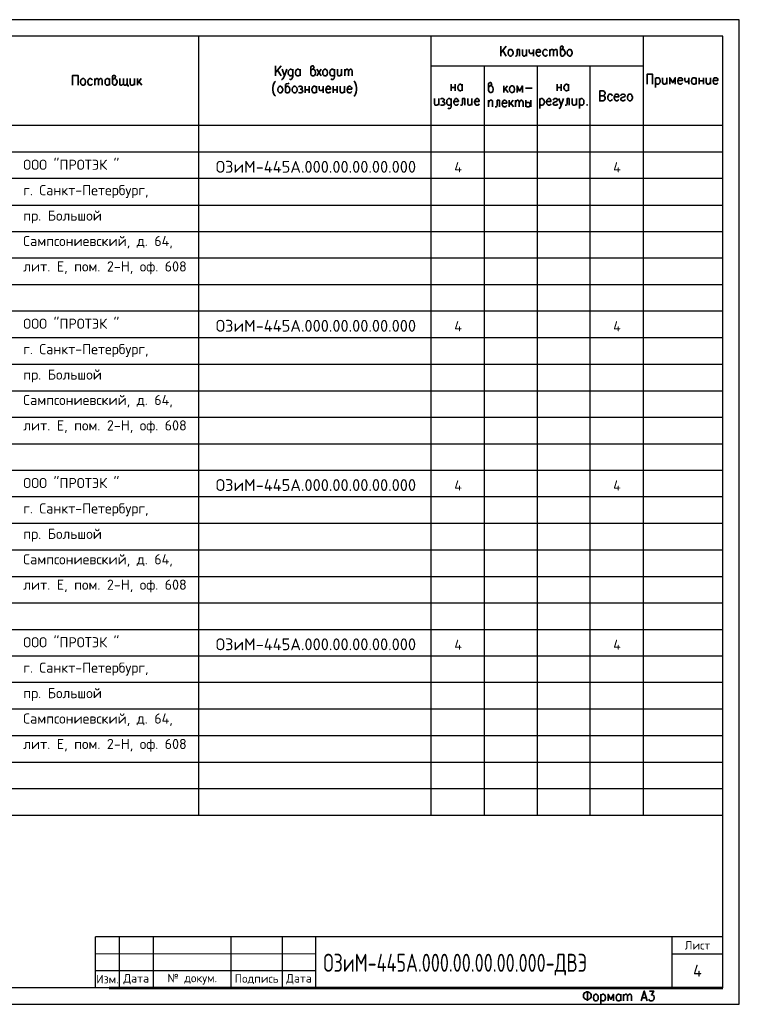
# Model space of a CAD drawing. Header units: millimetres. Extents: x -2 to 2563, y -5 to 295.
# Tile 9 of 13: x 1488 to 1707, y -5 to 295. Entities that reach past the tile are written whole.
import ezdxf

# ---------------------------------------------------------------- set-up
doc = ezdxf.new("R2010")
doc.units = ezdxf.units.MM
doc.layers.add('Cont', color=6, linetype='Continuous')
doc.styles.add('Isocpeur', font='isocpeur.ttf')
doc.styles.add('simplex', font='simplex.shx', dxfattribs={"width": 0.9})

msp = doc.modelspace()

# ---------------------------------------------------------------- linework, layer by layer
at = {"color": 7, "linetype": 'Continuous', "lineweight": 25}
for p, q in [((1706.79, 295.21), (1282.76, 295.21)), ((1706.79, -4.57), (1706.79, 295.21)), ((1701.81, 254.84), (1302.94, 254.84)), ((1701.81, 246.81), (1302.94, 246.81)), ((1701.81, 238.68), (1302.94, 238.68)), ((1701.81, 230.64), (1302.94, 230.64)), ((1701.81, 222.6), (1302.94, 222.6)), ((1701.81, 214.48), (1302.94, 214.48)), ((1701.81, 206.44), (1302.94, 206.44)), ((1701.81, 198.31), (1302.94, 198.31)), ((1701.81, 190.27), (1302.94, 190.27)), ((1701.81, 182.15), (1302.94, 182.15)), ((1701.81, 174.11), (1302.94, 174.11)), ((1701.81, 165.98), (1302.94, 165.98)), ((1701.81, 157.94), (1302.94, 157.94)), ((1701.81, 149.91), (1302.94, 149.91)), ((1701.81, 141.78), (1302.94, 141.78)), ((1701.81, 133.74), (1302.94, 133.74)), ((1701.81, 125.62), (1302.94, 125.62)), ((1701.81, 117.58), (1302.94, 117.58)), ((1701.81, 109.45), (1302.94, 109.45)), ((1701.81, 101.41), (1302.94, 101.41)), ((1701.81, 93.37), (1302.94, 93.37)), ((1701.81, 85.25), (1302.94, 85.25)), ((1701.81, 77.21), (1302.94, 77.21)), ((1701.81, 69.08), (1302.94, 69.08)), ((1701.81, 61.04), (1302.94, 61.04)), ((1282.76, -4.57), (1706.79, -4.57))]:
    msp.add_line(p, q, dxfattribs=at)
at = {"color": 7, "linetype": 'Continuous', "lineweight": 35}
for p, q in [((1635.84, 287.17), (1634.18, 285.16)), ((1634.18, 287.17), (1634.18, 284.12)), ((1635.84, 284.12), (1634.8, 285.86)), ((1639.86, 286.13), (1639.86, 284.12)), ((1642.05, 286.13), (1642.05, 284.12)), ((1644.14, 286.13), (1644.14, 284.12)), ((1649.13, 286.13), (1649.13, 284.12)), ((1567.34, 281.15), (1565.68, 279.14)), ((1565.68, 281.15), (1565.68, 278.09)), ((1567.34, 278.09), (1566.29, 279.83)), ((1573.11, 280.1), (1573.11, 278.09)), ((1578.26, 280.1), (1579.57, 278.09)), ((1579.57, 280.1), (1578.26, 278.09)), ((1585.78, 280.1), (1585.78, 278.09)), ((1586.74, 280.1), (1586.74, 278.09)), ((1510.63, 277.3), (1510.63, 275.29)), ((1515.09, 277.3), (1515.09, 275.29)), ((1522.78, 277.3), (1522.78, 275.29)), ((1523.65, 277.3), (1523.65, 275.29)), ((1524.79, 277.3), (1523.65, 275.82)), ((1524.09, 276.43), (1524.96, 275.29)), ((1681.28, 277.56), (1681.28, 274.59)), ((1684.77, 277.56), (1684.77, 275.55)), ((1691.42, 277.56), (1691.42, 275.55)), ((1693.69, 277.56), (1693.69, 275.55)), ((1694.56, 277.56), (1694.56, 275.55)), ((1694.56, 276.6), (1695.87, 276.6)), ((1695.87, 277.56), (1695.87, 275.55)), ((1698.06, 277.56), (1698.06, 275.55)), ((1574.68, 274.94), (1574.68, 272.93)), ((1574.68, 273.89), (1575.9, 273.89)), ((1575.9, 274.94), (1575.9, 272.93)), ((1578.09, 274.94), (1578.09, 272.93)), ((1580.19, 274.94), (1580.19, 272.93)), ((1583.16, 274.94), (1583.16, 272.93)), ((1583.16, 273.89), (1584.47, 273.89)), ((1584.47, 274.94), (1584.47, 272.93)), ((1586.65, 274.94), (1586.65, 272.93)), ((1619.07, 275.55), (1619.07, 273.54)), ((1619.07, 274.59), (1620.29, 274.59)), ((1620.29, 275.55), (1620.29, 273.54)), ((1622.48, 275.55), (1622.48, 273.54)), ((1635.15, 275.03), (1635.15, 273.02)), ((1636.28, 275.03), (1635.15, 273.63)), ((1635.58, 274.15), (1636.46, 273.02)), ((1641.7, 274.33), (1643.8, 274.33)), ((1651.4, 275.55), (1651.4, 273.54)), ((1651.4, 274.59), (1652.62, 274.59)), ((1652.62, 275.55), (1652.62, 273.54)), ((1654.8, 275.55), (1654.8, 273.54)), ((1615.31, 271.18), (1615.31, 269.17)), ((1623.26, 271.18), (1623.26, 269.17)), ((1625.45, 271.18), (1625.45, 269.17)), ((1630.51, 270.66), (1630.51, 268.65)), ((1633.83, 270.66), (1633.83, 268.65)), ((1636.81, 270.66), (1636.81, 268.65)), ((1637.94, 270.66), (1636.81, 269.17)), ((1638.64, 270.66), (1638.64, 268.65)), ((1641.87, 270.66), (1641.87, 268.65)), ((1643.36, 270.66), (1643.36, 268.65)), ((1646.07, 271.18), (1646.07, 268.13)), ((1655.07, 271.18), (1655.07, 269.17)), ((1657.25, 271.18), (1657.25, 269.17)), ((1658.13, 271.18), (1658.13, 268.13)), ((1637.24, 269.79), (1638.12, 268.65)), ((1660.57, -0.56), (1660.57, -3.53)), ((1664.68, -1.52), (1664.68, -4.57)), ((1670.71, -1.52), (1670.71, -3.53)), ((1671.58, -1.52), (1671.58, -3.53)), ((1677.26, -2.56), (1678.4, -2.56))]:
    msp.add_line(p, q, dxfattribs=at)
at = {"color": 7, "lineweight": 20}
msp.add_line((1510.89, 10.81), (1577.97, 10.81), dxfattribs=at)
at = {"color": 7, "linetype": 'Continuous', "lineweight": 53}
msp.add_line((1515, 0.49), (1701.81, 0.49), dxfattribs=at)
at = {"color": 7, "linetype": 'Continuous', "lineweight": 35}
for points in [[(1636.98, 286.13), (1637.33, 286.13), (1637.59, 286.04), (1637.77, 285.69), (1637.94, 285.34), (1637.94, 284.99), (1637.77, 284.55), (1637.59, 284.29), (1637.33, 284.12), (1636.98, 284.12), (1636.72, 284.29), (1636.54, 284.55), (1636.46, 284.99), (1636.46, 285.34), (1636.54, 285.69), (1636.72, 286.04)], [(1654.98, 286.13), (1655.33, 286.13), (1655.59, 286.04), (1655.77, 285.69), (1655.94, 285.34), (1655.94, 284.99), (1655.77, 284.55), (1655.59, 284.29), (1655.33, 284.12), (1654.98, 284.12), (1654.8, 284.29), (1654.54, 284.55), (1654.46, 284.99), (1654.46, 285.34), (1654.54, 285.69), (1654.8, 286.04)], [(1580.62, 280.1), (1580.97, 280.1), (1581.15, 279.92), (1581.41, 279.66), (1581.5, 279.22), (1581.5, 278.96), (1581.41, 278.52), (1581.15, 278.26), (1580.97, 278.09), (1580.62, 278.09), (1580.36, 278.26), (1580.1, 278.52), (1580.01, 278.96), (1580.01, 279.22), (1580.1, 279.66), (1580.36, 279.92)], [(1506.96, 277.3), (1507.31, 277.3), (1507.49, 277.13), (1507.75, 276.86), (1507.84, 276.43), (1507.84, 276.16), (1507.75, 275.73), (1507.49, 275.38), (1507.31, 275.29), (1506.96, 275.29), (1506.7, 275.38), (1506.44, 275.73), (1506.35, 276.16), (1506.35, 276.43), (1506.44, 276.86), (1506.7, 277.13)], [(1566.9, 274.94), (1567.25, 274.94), (1567.52, 274.77), (1567.69, 274.5), (1567.87, 274.07), (1567.87, 273.72), (1567.69, 273.37), (1567.52, 273.02), (1567.25, 272.93), (1566.9, 272.93), (1566.73, 273.02), (1566.47, 273.37), (1566.38, 273.72), (1566.38, 274.07), (1566.47, 274.5), (1566.73, 274.77)], [(1571.27, 274.94), (1571.62, 274.94), (1571.88, 274.77), (1572.15, 274.5), (1572.23, 274.07), (1572.23, 273.72), (1572.15, 273.37), (1571.88, 273.02), (1571.62, 272.93), (1571.27, 272.93), (1571.1, 273.02), (1570.84, 273.37), (1570.75, 273.72), (1570.75, 274.07), (1570.84, 274.5), (1571.1, 274.77)], [(1637.42, 275.03), (1637.77, 275.03), (1638.03, 274.94), (1638.29, 274.59), (1638.38, 274.15), (1638.38, 273.89), (1638.29, 273.46), (1638.03, 273.19), (1637.77, 273.02), (1637.42, 273.02), (1637.24, 273.19), (1636.98, 273.46), (1636.89, 273.89), (1636.89, 274.15), (1636.98, 274.59), (1637.24, 274.94)], [(1673.33, 272.49), (1673.68, 272.49), (1673.94, 272.41), (1674.11, 272.06), (1674.29, 271.71), (1674.29, 271.36), (1674.11, 270.92), (1673.94, 270.66), (1673.68, 270.49), (1673.33, 270.49), (1673.07, 270.66), (1672.89, 270.92), (1672.8, 271.36), (1672.8, 271.71), (1672.89, 272.06), (1673.07, 272.41)], [(1660.48, 269.44), (1660.4, 269.26), (1660.48, 269.17), (1660.57, 269.26)], [(1660.31, -0.82), (1660.75, -0.82), (1661.1, -0.99), (1661.36, -1.08), (1661.62, -1.43), (1661.71, -1.69), (1661.71, -2.3), (1661.62, -2.56), (1661.36, -2.83), (1661.1, -3), (1660.75, -3.09), (1660.31, -3.09), (1659.96, -3), (1659.7, -2.83), (1659.52, -2.56), (1659.35, -2.3), (1659.35, -1.69), (1659.52, -1.43), (1659.7, -1.08), (1659.96, -0.99)], [(1662.93, -1.52), (1663.28, -1.52), (1663.54, -1.69), (1663.8, -1.95), (1663.89, -2.39), (1663.89, -2.65), (1663.8, -3.09), (1663.54, -3.44), (1663.28, -3.53), (1662.93, -3.53), (1662.76, -3.44), (1662.49, -3.09), (1662.41, -2.65), (1662.41, -2.39), (1662.49, -1.95), (1662.76, -1.69)]]:
    msp.add_lwpolyline(points, close=True, dxfattribs=at)
for points in [[(1639.86, 286.13), (1639.16, 286.13), (1639.16, 284.73), (1639.08, 284.29), (1638.81, 284.12), (1638.64, 284.12)], [(1640.82, 286.13), (1640.82, 284.73), (1640.91, 284.29), (1641.17, 284.12), (1641.52, 284.12), (1641.7, 284.29), (1642.05, 284.73)], [(1642.83, 286.13), (1642.83, 285.43), (1643.01, 284.99), (1643.18, 284.9), (1643.53, 284.9), (1643.8, 284.99), (1644.14, 285.43)], [(1644.93, 285.34), (1646.33, 285.34), (1646.33, 285.6), (1646.24, 285.86), (1646.07, 286.04), (1645.89, 286.13), (1645.54, 286.13), (1645.28, 286.04), (1645.11, 285.69), (1644.93, 285.34), (1644.93, 284.99), (1645.11, 284.55), (1645.28, 284.29), (1645.54, 284.12), (1645.89, 284.12), (1646.07, 284.29), (1646.33, 284.55)], [(1648.43, 285.69), (1648.16, 286.04), (1647.99, 286.13), (1647.64, 286.13), (1647.38, 286.04), (1647.12, 285.69), (1647.03, 285.34), (1647.03, 284.99), (1647.12, 284.55), (1647.38, 284.29), (1647.64, 284.12), (1647.99, 284.12), (1648.16, 284.29), (1648.43, 284.55)], [(1649.13, 285.6), (1649.47, 286.04), (1649.65, 286.13), (1649.91, 286.13), (1650.17, 286.04), (1650.26, 285.6), (1650.26, 284.12)], [(1650.26, 285.6), (1650.61, 286.04), (1650.87, 286.13), (1651.05, 286.13), (1651.31, 286.04), (1651.4, 285.6), (1651.4, 284.12)], [(1652.36, 285.69), (1652.53, 286.04), (1652.8, 286.13), (1653.14, 286.47), (1653.23, 286.74), (1653.14, 287), (1653.06, 287.17), (1652.71, 287.17), (1652.45, 287), (1652.36, 286.91), (1652.36, 284.73), (1652.45, 284.47), (1652.53, 284.29), (1652.8, 284.12), (1653.14, 284.12), (1653.41, 284.29), (1653.58, 284.55), (1653.76, 284.99), (1653.76, 285.34), (1653.58, 285.69), (1653.41, 286.04), (1653.14, 286.13), (1652.8, 286.13)], [(1567.69, 280.1), (1568.39, 278.09), (1569.09, 280.1)], [(1570.92, 279.66), (1570.75, 279.83), (1570.66, 279.92), (1570.4, 280.1), (1570.14, 280.1), (1569.88, 279.92), (1569.61, 279.66), (1569.53, 279.22), (1569.53, 278.96), (1569.61, 278.52), (1569.88, 278.26), (1570.14, 278.09), (1570.4, 278.09), (1570.66, 278.26), (1570.92, 278.52)], [(1570.92, 280.1), (1570.92, 277.82), (1570.75, 277.39), (1570.66, 277.21), (1570.4, 277.04), (1570.14, 277.04), (1569.88, 277.21)], [(1573.11, 278.52), (1572.85, 278.26), (1572.67, 278.09), (1572.32, 278.09), (1572.06, 278.26), (1571.97, 278.35), (1571.8, 278.52), (1571.71, 278.96), (1571.71, 279.22), (1571.8, 279.66), (1572.06, 279.92), (1572.32, 280.1), (1572.67, 280.1), (1572.85, 279.92), (1573.11, 279.66)], [(1576.43, 279.66), (1576.69, 279.92), (1576.87, 280.1), (1577.21, 280.36), (1577.39, 280.71), (1577.21, 280.97), (1577.13, 281.15), (1576.78, 281.15), (1576.52, 280.97), (1576.43, 280.8), (1576.43, 278.7), (1576.52, 278.35), (1576.69, 278.26), (1576.87, 278.09), (1577.21, 278.09), (1577.48, 278.26), (1577.74, 278.52), (1577.83, 278.96), (1577.83, 279.22), (1577.74, 279.66), (1577.48, 279.92), (1577.21, 280.1), (1576.87, 280.1)], [(1583.59, 279.66), (1583.51, 279.83), (1583.33, 279.92), (1583.16, 280.1), (1582.81, 280.1), (1582.54, 279.92), (1582.28, 279.66), (1582.2, 279.22), (1582.2, 278.96), (1582.28, 278.52), (1582.54, 278.26), (1582.81, 278.09), (1583.16, 278.09), (1583.33, 278.26), (1583.59, 278.52)], [(1583.59, 280.1), (1583.59, 277.82), (1583.51, 277.39), (1583.33, 277.21), (1583.16, 277.04), (1582.81, 277.04), (1582.54, 277.21)], [(1584.55, 280.1), (1584.55, 278.7), (1584.64, 278.26), (1584.9, 278.09), (1585.25, 278.09), (1585.43, 278.26), (1585.78, 278.7)], [(1586.74, 279.57), (1587.09, 279.92), (1587.26, 280.1), (1587.53, 280.1), (1587.79, 279.92), (1587.87, 279.57), (1587.87, 278.09)], [(1587.87, 279.57), (1588.22, 279.92), (1588.4, 280.1), (1588.66, 280.1), (1588.92, 279.92), (1589.01, 279.57), (1589.01, 278.09)], [(1503.91, 275.29), (1503.91, 278.26), (1505.57, 278.26), (1505.57, 275.29)], [(1509.94, 276.86), (1509.67, 277.13), (1509.5, 277.3), (1509.15, 277.3), (1508.89, 277.13), (1508.62, 276.86), (1508.54, 276.43), (1508.54, 276.16), (1508.62, 275.73), (1508.89, 275.38), (1509.15, 275.29), (1509.5, 275.29), (1509.67, 275.38), (1509.94, 275.73)], [(1510.63, 276.69), (1510.98, 277.13), (1511.16, 277.3), (1511.42, 277.3), (1511.68, 277.13), (1511.77, 276.69), (1511.77, 275.29)], [(1511.77, 276.69), (1512.12, 277.13), (1512.38, 277.3), (1512.56, 277.3), (1512.82, 277.13), (1512.91, 276.69), (1512.91, 275.29)], [(1515.09, 275.73), (1514.92, 275.38), (1514.65, 275.29), (1514.3, 275.29), (1514.13, 275.38), (1513.95, 275.55), (1513.87, 275.73), (1513.78, 276.16), (1513.78, 276.43), (1513.87, 276.86), (1514.13, 277.13), (1514.3, 277.3), (1514.65, 277.3), (1514.92, 277.13), (1515.09, 276.86)], [(1516.05, 276.86), (1516.31, 277.13), (1516.49, 277.3), (1516.84, 277.56), (1517.01, 277.91), (1516.84, 278.17), (1516.75, 278.26), (1516.4, 278.26), (1516.14, 278.17), (1516.05, 278), (1516.05, 275.82), (1516.14, 275.55), (1516.31, 275.38), (1516.49, 275.29), (1516.84, 275.29), (1517.1, 275.38), (1517.27, 275.73), (1517.45, 276.16), (1517.45, 276.43), (1517.27, 276.86), (1517.1, 277.13), (1516.84, 277.3), (1516.49, 277.3)], [(1519.37, 275.82), (1519.02, 275.38), (1518.85, 275.29), (1518.59, 275.29), (1518.32, 275.38), (1518.24, 275.82), (1518.24, 277.3)], [(1520.51, 275.82), (1520.25, 275.38), (1519.98, 275.29), (1519.72, 275.29), (1519.55, 275.38), (1519.37, 275.82), (1519.37, 277.3)], [(1520.51, 277.3), (1520.51, 275.29), (1520.77, 275.29), (1520.77, 274.85)], [(1521.47, 277.3), (1521.47, 275.82), (1521.56, 275.38), (1521.82, 275.29), (1522.17, 275.29), (1522.43, 275.38), (1522.78, 275.82)], [(1565.68, 276.51), (1565.42, 276.25), (1565.16, 275.82), (1564.98, 275.2), (1564.81, 274.5), (1564.81, 273.89), (1564.98, 273.19), (1565.16, 272.58), (1565.42, 272.15), (1565.68, 271.88)], [(1568.39, 278.09), (1568.13, 277.48), (1567.87, 277.21), (1567.69, 277.04), (1567.52, 277.04)], [(1569.79, 275.9), (1569.61, 275.82), (1569, 275.64), (1568.74, 275.47), (1568.65, 275.2), (1568.65, 273.46), (1568.74, 273.19), (1568.91, 273.02), (1569.09, 272.93), (1569.44, 272.93), (1569.7, 273.02), (1569.96, 273.37), (1570.05, 273.72), (1570.05, 274.07), (1569.96, 274.5), (1569.79, 274.59), (1569.7, 274.77), (1569.44, 274.94), (1569.09, 274.94), (1568.91, 274.77), (1568.65, 274.5)], [(1589.53, 276.51), (1589.8, 276.25), (1589.97, 275.82), (1590.23, 275.2), (1590.32, 274.5), (1590.32, 273.89), (1590.23, 273.19), (1589.97, 272.58), (1589.8, 272.15), (1589.53, 271.88)], [(1630.51, 274.59), (1630.78, 274.94), (1630.95, 275.03), (1631.3, 275.38), (1631.48, 275.64), (1631.3, 275.9), (1631.21, 276.08), (1630.86, 276.08), (1630.69, 275.9), (1630.51, 275.82), (1630.51, 273.63), (1630.69, 273.37), (1630.78, 273.19), (1630.95, 273.02), (1631.3, 273.02), (1631.56, 273.19), (1631.82, 273.46), (1631.91, 273.89), (1631.91, 274.15), (1631.82, 274.59), (1631.56, 274.94), (1631.3, 275.03), (1630.95, 275.03)], [(1678.75, 275.55), (1678.75, 278.61), (1680.41, 278.61), (1680.41, 275.55)], [(1681.28, 277.13), (1681.54, 277.48), (1681.8, 277.56), (1682.07, 277.56), (1682.33, 277.48), (1682.59, 277.13), (1682.68, 276.69), (1682.68, 276.43), (1682.59, 275.99), (1682.33, 275.73), (1682.07, 275.55), (1681.8, 275.55), (1681.54, 275.73), (1681.28, 275.99)], [(1683.46, 277.56), (1683.46, 276.16), (1683.64, 275.73), (1683.81, 275.55), (1684.16, 275.55), (1684.43, 275.73), (1684.77, 276.16)], [(1687.31, 275.55), (1687.31, 277.56), (1686.52, 275.99), (1685.65, 277.56), (1685.65, 275.55)], [(1688.09, 276.69), (1689.49, 276.69), (1689.49, 277.04), (1689.41, 277.3), (1689.23, 277.48), (1689.06, 277.56), (1688.71, 277.56), (1688.44, 277.48), (1688.18, 277.13), (1688.09, 276.69), (1688.09, 276.43), (1688.18, 275.99), (1688.44, 275.73), (1688.71, 275.55), (1689.06, 275.55), (1689.23, 275.73), (1689.49, 275.99)], [(1690.19, 277.56), (1690.19, 276.86), (1690.28, 276.43), (1690.54, 276.25), (1690.89, 276.25), (1691.15, 276.43), (1691.42, 276.86)], [(1693.69, 275.99), (1693.42, 275.73), (1693.16, 275.55), (1692.81, 275.55), (1692.64, 275.73), (1692.46, 275.82), (1692.38, 275.99), (1692.29, 276.43), (1692.29, 276.69), (1692.38, 277.13), (1692.64, 277.48), (1692.81, 277.56), (1693.16, 277.56), (1693.42, 277.48), (1693.69, 277.13)], [(1696.75, 277.56), (1696.75, 276.16), (1696.92, 275.73), (1697.09, 275.55), (1697.44, 275.55), (1697.71, 275.73), (1698.06, 276.16)], [(1698.84, 276.69), (1700.24, 276.69), (1700.24, 277.04), (1700.15, 277.3), (1699.98, 277.48), (1699.8, 277.56), (1699.45, 277.56), (1699.19, 277.48), (1698.93, 277.13), (1698.84, 276.69), (1698.84, 276.43), (1698.93, 275.99), (1699.19, 275.73), (1699.45, 275.55), (1699.8, 275.55), (1699.98, 275.73), (1700.24, 275.99)], [(1572.67, 274.77), (1573.02, 274.94), (1573.37, 274.94), (1573.72, 274.77), (1573.81, 274.5), (1573.72, 274.15), (1573.46, 274.07), (1573.2, 274.07)], [(1573.46, 274.07), (1573.72, 273.89), (1573.81, 273.72), (1573.98, 273.46), (1573.81, 273.19), (1573.72, 273.02), (1573.46, 272.93), (1573.02, 272.93), (1572.67, 273.02)], [(1578.09, 273.37), (1577.91, 273.02), (1577.65, 272.93), (1577.3, 272.93), (1577.04, 273.02), (1576.95, 273.19), (1576.87, 273.37), (1576.69, 273.72), (1576.69, 274.07), (1576.87, 274.5), (1577.04, 274.77), (1577.3, 274.94), (1577.65, 274.94), (1577.91, 274.77), (1578.09, 274.5)], [(1578.96, 274.94), (1578.96, 274.15), (1579.05, 273.72), (1579.22, 273.63), (1579.57, 273.63), (1579.84, 273.72), (1580.19, 274.15)], [(1580.97, 274.07), (1582.37, 274.07), (1582.37, 274.33), (1582.28, 274.59), (1582.2, 274.77), (1581.93, 274.94), (1581.58, 274.94), (1581.32, 274.77), (1581.15, 274.5), (1580.97, 274.07), (1580.97, 273.72), (1581.15, 273.37), (1581.32, 273.02), (1581.58, 272.93), (1581.93, 272.93), (1582.2, 273.02), (1582.37, 273.37)], [(1585.34, 274.94), (1585.34, 273.46), (1585.52, 273.02), (1585.69, 272.93), (1586.04, 272.93), (1586.3, 273.02), (1586.65, 273.46)], [(1587.44, 274.07), (1588.84, 274.07), (1588.84, 274.33), (1588.75, 274.59), (1588.57, 274.77), (1588.4, 274.94), (1588.05, 274.94), (1587.79, 274.77), (1587.61, 274.5), (1587.44, 274.07), (1587.44, 273.72), (1587.61, 273.37), (1587.79, 273.02), (1588.05, 272.93), (1588.4, 272.93), (1588.57, 273.02), (1588.84, 273.37)], [(1622.48, 273.98), (1622.3, 273.72), (1622.04, 273.54), (1621.69, 273.54), (1621.51, 273.72), (1621.34, 273.81), (1621.25, 273.98), (1621.16, 274.42), (1621.16, 274.68), (1621.25, 275.12), (1621.51, 275.38), (1621.69, 275.55), (1622.04, 275.55), (1622.3, 275.38), (1622.48, 275.12)], [(1640.82, 273.02), (1640.82, 275.03), (1639.95, 273.46), (1639.16, 275.03), (1639.16, 273.02)], [(1654.8, 273.98), (1654.63, 273.72), (1654.37, 273.54), (1654.02, 273.54), (1653.76, 273.72), (1653.67, 273.81), (1653.58, 273.98), (1653.41, 274.42), (1653.41, 274.68), (1653.58, 275.12), (1653.76, 275.38), (1654.02, 275.55), (1654.37, 275.55), (1654.63, 275.38), (1654.8, 275.12)], [(1665.38, 273.54), (1664.33, 273.54), (1664.33, 270.49), (1665.38, 270.49), (1665.73, 270.66), (1665.81, 270.83), (1665.99, 271.1), (1665.99, 271.53), (1665.81, 271.8), (1665.73, 271.97), (1665.38, 272.06), (1664.33, 272.06)], [(1665.38, 273.54), (1665.73, 273.37), (1665.81, 273.28), (1665.99, 272.93), (1665.99, 272.67), (1665.81, 272.41), (1665.73, 272.23), (1665.38, 272.06)], [(1614, 271.18), (1614, 269.7), (1614.17, 269.26), (1614.35, 269.17), (1614.7, 269.17), (1614.96, 269.26), (1615.31, 269.7)], [(1615.84, 271.01), (1616.18, 271.18), (1616.53, 271.18), (1616.88, 271.01), (1617.06, 270.75), (1616.88, 270.49), (1616.71, 270.31), (1616.36, 270.31)], [(1616.71, 270.31), (1616.88, 270.14), (1617.06, 270.05), (1617.15, 269.7), (1617.06, 269.44), (1616.88, 269.26), (1616.71, 269.17), (1616.18, 269.17), (1615.84, 269.26)], [(1619.07, 270.75), (1618.98, 270.83), (1618.89, 271.01), (1618.63, 271.18), (1618.28, 271.18), (1618.11, 271.01), (1617.84, 270.75), (1617.76, 270.31), (1617.76, 270.05), (1617.84, 269.61), (1618.11, 269.26), (1618.28, 269.17), (1618.63, 269.17), (1618.89, 269.26), (1619.07, 269.61)], [(1619.07, 271.18), (1619.07, 268.83), (1618.98, 268.39), (1618.89, 268.3), (1618.63, 268.13), (1618.28, 268.13), (1618.11, 268.3)], [(1619.94, 270.31), (1621.34, 270.31), (1621.34, 270.57), (1621.16, 270.83), (1621.08, 271.01), (1620.82, 271.18), (1620.47, 271.18), (1620.29, 271.01), (1620.03, 270.75), (1619.94, 270.31), (1619.94, 270.05), (1620.03, 269.61), (1620.29, 269.26), (1620.47, 269.17), (1620.82, 269.17), (1621.08, 269.26), (1621.34, 269.61)], [(1623.26, 271.18), (1622.56, 271.18), (1622.56, 269.7), (1622.48, 269.26), (1622.21, 269.17), (1621.95, 269.17)], [(1624.22, 271.18), (1624.22, 269.7), (1624.31, 269.26), (1624.57, 269.17), (1624.83, 269.17), (1625.1, 269.26), (1625.45, 269.7)], [(1626.23, 270.31), (1627.63, 270.31), (1627.63, 270.57), (1627.54, 270.83), (1627.46, 271.01), (1627.19, 271.18), (1626.84, 271.18), (1626.58, 271.01), (1626.41, 270.75), (1626.23, 270.31), (1626.23, 270.05), (1626.41, 269.61), (1626.58, 269.26), (1626.84, 269.17), (1627.19, 269.17), (1627.46, 269.26), (1627.63, 269.61)], [(1630.51, 270.05), (1630.78, 270.49), (1631.04, 270.66), (1631.39, 270.66), (1631.65, 270.49), (1631.74, 270.22), (1631.74, 268.65)], [(1633.83, 270.66), (1633.14, 270.66), (1633.14, 269.17), (1633.05, 268.83), (1632.79, 268.65), (1632.52, 268.65)], [(1634.62, 269.79), (1636.02, 269.79), (1636.02, 270.05), (1635.93, 270.4), (1635.76, 270.49), (1635.58, 270.66), (1635.23, 270.66), (1634.97, 270.49), (1634.71, 270.22), (1634.62, 269.79), (1634.62, 269.52), (1634.71, 269.09), (1634.97, 268.83), (1635.23, 268.65), (1635.58, 268.65), (1635.76, 268.83), (1636.02, 269.09)], [(1638.64, 270.05), (1638.99, 270.49), (1639.25, 270.66), (1639.51, 270.66), (1639.69, 270.49), (1639.78, 270.05), (1639.78, 268.65)], [(1639.78, 270.05), (1640.13, 270.49), (1640.39, 270.66), (1640.65, 270.66), (1640.82, 270.49), (1641, 270.05), (1641, 268.65)], [(1641.87, 269.79), (1642.05, 269.96), (1642.22, 270.05), (1642.57, 270.05), (1642.75, 270.05), (1642.92, 269.96), (1643.01, 269.79), (1643.18, 269.52), (1643.18, 269.17), (1643.01, 268.91), (1642.92, 268.83), (1642.75, 268.65), (1642.22, 268.65), (1642.05, 268.83), (1641.87, 268.91)], [(1646.07, 270.75), (1646.24, 271.01), (1646.5, 271.18), (1646.85, 271.18), (1647.12, 271.01), (1647.29, 270.75), (1647.47, 270.31), (1647.47, 270.05), (1647.29, 269.61), (1647.12, 269.26), (1646.85, 269.17), (1646.5, 269.17), (1646.24, 269.26), (1646.07, 269.61)], [(1648.16, 270.31), (1649.47, 270.31), (1649.47, 270.57), (1649.39, 270.83), (1649.3, 271.01), (1649.04, 271.18), (1648.69, 271.18), (1648.51, 271.01), (1648.25, 270.75), (1648.16, 270.31), (1648.16, 270.05), (1648.25, 269.61), (1648.51, 269.26), (1648.69, 269.17), (1649.04, 269.17), (1649.3, 269.26), (1649.47, 269.61)], [(1650.17, 270.75), (1650.35, 271.01), (1650.7, 271.18), (1651.05, 271.18), (1651.4, 271.01), (1651.48, 270.75), (1651.4, 270.49), (1651.13, 270.31), (1650.52, 270.14), (1650.35, 270.05), (1650.17, 269.7), (1650.17, 269.61), (1650.35, 269.26), (1650.7, 269.17), (1651.05, 269.17), (1651.4, 269.26), (1651.48, 269.61)], [(1651.92, 271.18), (1652.62, 269.17), (1653.32, 271.18)], [(1655.07, 271.18), (1654.37, 271.18), (1654.37, 269.7), (1654.28, 269.26), (1654.02, 269.17), (1653.76, 269.17)], [(1655.94, 271.18), (1655.94, 269.7), (1656.12, 269.26), (1656.29, 269.17), (1656.64, 269.17), (1656.9, 269.26), (1657.25, 269.7)], [(1658.13, 270.75), (1658.39, 271.01), (1658.65, 271.18), (1659, 271.18), (1659.17, 271.01), (1659.44, 270.75), (1659.52, 270.31), (1659.52, 270.05), (1659.44, 269.61), (1659.17, 269.26), (1659, 269.17), (1658.65, 269.17), (1658.39, 269.26), (1658.13, 269.61)], [(1668.17, 272.06), (1667.91, 272.41), (1667.65, 272.49), (1667.3, 272.49), (1667.12, 272.41), (1666.86, 272.06), (1666.78, 271.71), (1666.78, 271.36), (1666.86, 270.92), (1667.12, 270.66), (1667.3, 270.49), (1667.65, 270.49), (1667.91, 270.66), (1668.17, 270.92)], [(1668.7, 271.71), (1670.1, 271.71), (1670.1, 271.97), (1670.01, 272.23), (1669.92, 272.41), (1669.66, 272.49), (1669.31, 272.49), (1669.05, 272.41), (1668.87, 272.06), (1668.7, 271.71), (1668.7, 271.36), (1668.87, 270.92), (1669.05, 270.66), (1669.31, 270.49), (1669.66, 270.49), (1669.92, 270.66), (1670.1, 270.92)], [(1670.79, 272.06), (1670.88, 272.41), (1671.23, 272.49), (1671.58, 272.49), (1671.93, 272.41), (1672.11, 272.06), (1671.93, 271.8), (1671.76, 271.71), (1671.14, 271.53), (1670.88, 271.36), (1670.79, 271.1), (1670.79, 270.92), (1670.88, 270.66), (1671.23, 270.49), (1671.58, 270.49), (1671.93, 270.66), (1672.11, 270.92)], [(1652.62, 269.17), (1652.36, 268.56), (1652.18, 268.3), (1651.92, 268.13), (1651.83, 268.13)], [(1664.68, -1.95), (1664.94, -1.69), (1665.12, -1.52), (1665.46, -1.52), (1665.73, -1.69), (1665.99, -1.95), (1666.08, -2.39), (1666.08, -2.65), (1665.99, -3.09), (1665.73, -3.44), (1665.46, -3.53), (1665.12, -3.53), (1664.94, -3.44), (1664.68, -3.09)], [(1668.52, -3.53), (1668.52, -1.52), (1667.74, -3.09), (1666.86, -1.52), (1666.86, -3.53)], [(1670.71, -3.09), (1670.45, -3.44), (1670.27, -3.53), (1669.92, -3.53), (1669.66, -3.44), (1669.57, -3.26), (1669.4, -3.09), (1669.31, -2.65), (1669.31, -2.39), (1669.4, -1.95), (1669.66, -1.69), (1669.92, -1.52), (1670.27, -1.52), (1670.45, -1.69), (1670.71, -1.95)], [(1671.58, -2.13), (1671.93, -1.69), (1672.19, -1.52), (1672.45, -1.52), (1672.63, -1.69), (1672.8, -2.13), (1672.8, -3.53)], [(1672.8, -2.13), (1673.15, -1.69), (1673.33, -1.52), (1673.59, -1.52), (1673.85, -1.69), (1673.94, -2.13), (1673.94, -3.53)], [(1676.91, -3.53), (1677.87, -0.56), (1678.75, -3.53)], [(1679.44, -0.56), (1680.76, -0.56), (1680.06, -1.69), (1680.41, -1.69), (1680.58, -1.87), (1680.76, -1.95), (1680.84, -2.39), (1680.84, -2.65), (1680.76, -3.09), (1680.49, -3.44), (1680.14, -3.53), (1679.79, -3.53), (1679.44, -3.44), (1679.36, -3.26), (1679.27, -3)]]:
    msp.add_lwpolyline(points, dxfattribs=at)
at = {"layer": 'Cont', "color": 7}
for p, q in [((1701.81, 290.23), (1302.94, 290.23)), ((1542.26, 290.23), (1542.26, 52.92)), ((1612.95, 290.23), (1612.95, 52.92)), ((1677.52, 290.23), (1677.52, 52.92)), ((1701.81, 0.49), (1701.81, 290.23)), ((1612.95, 281.15), (1677.52, 281.15)), ((1629.12, 281.15), (1629.12, 52.92)), ((1645.28, 281.15), (1645.28, 52.92)), ((1661.36, 281.15), (1661.36, 52.92)), ((1701.81, 262.97), (1302.94, 262.97)), ((1701.81, 52.92), (1302.94, 52.92)), ((1701.81, 15.97), (1510.89, 15.97)), ((1510.89, 0.49), (1510.89, 15.97)), ((1518.12, 15.97), (1518.12, 0.49)), ((1528.44, 15.97), (1528.44, 0.49)), ((1552.17, 0.49), (1552.17, 15.97)), ((1567.65, 15.97), (1567.65, 0.49)), ((1577.97, 0.49), (1577.97, 15.97)), ((1686.33, 0.49), (1686.33, 15.97)), ((1686.33, 10.81), (1701.81, 10.81)), ((1577.97, 5.65), (1510.89, 5.65)), ((1701.81, 0.49), (1302.94, 0.49))]:
    msp.add_line(p, q, dxfattribs=at)

# ---------------------------------------------------------------- texts
at = {"color": 0, "lineweight": 35, "style": 'simplex', "width": 0.7}
msp.add_text('ОЗиМ-445А.000.00.00.00.000-ДВЭ', height=5.5, dxfattribs=at).set_placement((1580.19, 5.32))
at = {"color": 7, "lineweight": 25, "attachment_point": 5, "style": 'Isocpeur'}
for s, insert, char_height, width in [('\\pxsm1.5,ql;ОЗиМ-445А.000.00.00.00.000', (1588.19, 250.42), 3.612, 81.4421), ('\\pxsm1.5,ql;{\\H0.85714x;4}', (1660.78, 250.29), 3.612, 81.4421), ('\\pxsm1.5,ql;{\\H0.85714x;4}', (1709.14, 250.29), 3.612, 81.4421), ('{\\H0.85714x;\\P\\pxsm1.5,ql;ООО "ПРОТЭК "\\Pг. Санкт-Петербург,\\Pпр. Большой \\PСампсониевский, д. 64,\\Pлит. Е, пом. 2-Н, оф. 608}', (1529.6, 237.73), 3.612, 81.4421), ('\\pxsm1.5,ql;ОЗиМ-445А.000.00.00.00.000', (1588.19, 202.01), 3.612, 81.4421), ('\\pxsm1.5,ql;{\\H0.85714x;4}', (1660.78, 201.88), 3.612, 81.4421), ('\\pxsm1.5,ql;{\\H0.85714x;4}', (1709.14, 201.88), 3.612, 81.4421), ('{\\H0.85714x;\\P\\pxsm1.5,ql;ООО "ПРОТЭК "\\Pг. Санкт-Петербург,\\Pпр. Большой \\PСампсониевский, д. 64,\\Pлит. Е, пом. 2-Н, оф. 608}', (1529.6, 189.33), 3.612, 81.4421), ('\\pxsm1.5,ql;ОЗиМ-445А.000.00.00.00.000', (1588.19, 153.52), 3.612, 81.4421), ('\\pxsm1.5,ql;{\\H0.85714x;4}', (1660.78, 153.39), 3.612, 81.4421), ('\\pxsm1.5,ql;{\\H0.85714x;4}', (1709.14, 153.39), 3.612, 81.4421), ('{\\H0.85714x;\\P\\pxsm1.5,ql;ООО "ПРОТЭК "\\Pг. Санкт-Петербург,\\Pпр. Большой \\PСампсониевский, д. 64,\\Pлит. Е, пом. 2-Н, оф. 608}', (1529.6, 140.83), 3.612, 81.4421), ('\\pxsm1.5,ql;ОЗиМ-445А.000.00.00.00.000', (1588.19, 105.03), 3.612, 81.4421), ('\\pxsm1.5,ql;{\\H0.85714x;4}', (1660.78, 104.89), 3.612, 81.4421), ('\\pxsm1.5,ql;{\\H0.85714x;4}', (1709.14, 104.89), 3.612, 81.4421), ('{\\H0.85714x;\\P\\pxsm1.5,ql;ООО "ПРОТЭК "\\Pг. Санкт-Петербург,\\Pпр. Большой \\PСампсониевский, д. 64,\\Pлит. Е, пом. 2-Н, оф. 608}', (1529.6, 92.34), 3.612, 81.4421), ('Лист', (1694.07, 13.39), 2.58, 20.64), ('4', (1694.07, 5.65), 3.61, 20.64), ('Изм.', (1514.51, 3.07), 2.58, 20.64), ('Дата', (1523.28, 3.07), 2.58, 20.64), ('№ докум.', (1540.31, 3.07), 2.58, 20.64), ('Подпись', (1559.91, 3.07), 2.58, 20.64), ('Дата', (1572.81, 3.07), 2.58, 20.64)]:
    msp.add_mtext(s, dxfattribs=dict(at, insert=insert, char_height=char_height, width=width))

doc.saveas('drawing.dxf')
